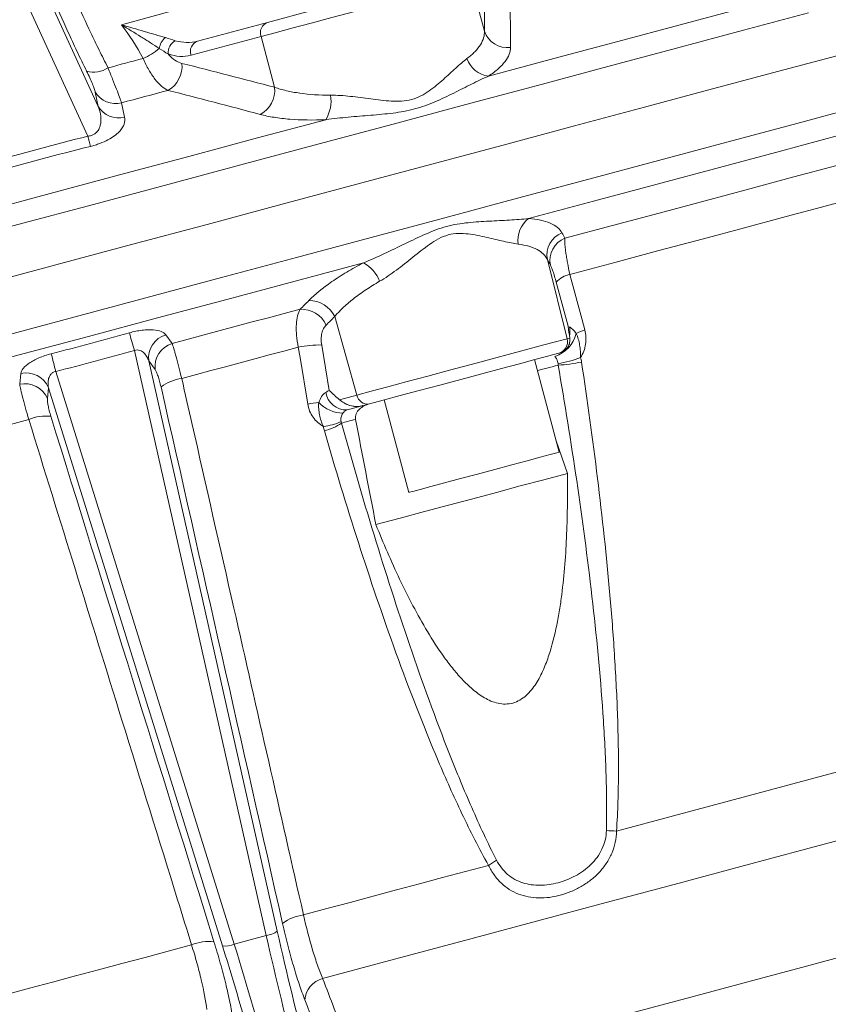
# Model space of a CAD drawing. Header units: millimetres. Extents: x -45 to 292, y -167 to 549.
# Tile 7 of 16: x 166 to 234, y 16 to 98. Entities that reach past the tile are written whole.
import ezdxf

# ---------------------------------------------------------------- set-up
doc = ezdxf.new("R2010")
doc.units = ezdxf.units.MM

msp = doc.modelspace()

# ---------------------------------------------------------------- linework, layer by layer
at = {"color": 7, "linetype": 'Continuous', "lineweight": 15}
for p, q in [((171.803, 88.41), (164.81, 103.68)), ((166.828, 103.644), (172.665, 90.898)), ((203.79, 101.438), (204.93, 97.191)), ((180.947, 96.352), (186.796, 97.919)), ((186.263, 96.741), (180.414, 95.174)), ((186.263, 96.741), (187.4, 92.494)), ((172.665, 90.898), (172.41, 92.096)), ((174.607, 91.197), (174.864, 89.999)), ((210.189, 78.1), (211.839, 71.483)), ((211.913, 72.52), (210.926, 76.207)), ((192.415, 73.337), (194.274, 66.776)), ((178.296, 71.821), (178.826, 71.084)), ((191.331, 70.957), (191.953, 67.171)), ((211.839, 71.483), (212.059, 71.541)), ((186.694, 21.61), (175.681, 70.504)), ((211.218, 70.299), (211.131, 70.276)), ((176.881, 69.636), (187.618, 21.967)), ((177.413, 68.9), (176.881, 69.636)), ((211.178, 62.006), (209.108, 69.734)), ((166.101, 67.675), (166.191, 68.577)), ((169.114, 68.744), (184.023, 20.895)), ((168.509, 67.393), (168.416, 66.49)), ((183.045, 20.742), (168.509, 67.393)), ((192.828, 66.388), (194.274, 66.776)), ((194.731, 65.881), (194.768, 65.891)), ((195.319, 66.039), (194.751, 65.887)), ((196.551, 66.369), (198.621, 58.641)), ((194.223, 65.745), (193.446, 65.537)), ((194.223, 65.745), (194.398, 65.792)), ((211.855, 60.231), (210.928, 62.942)), ((186.694, 21.61), (184.023, 20.895))]:
    msp.add_line(p, q, dxfattribs=at)
at = {"color": 7, "linetype": 'Continuous', "lineweight": 15, "flags": 128}
for points in [[(205.272, 93.428), (210.722, 94.888), (216.067, 96.32), (221.292, 97.72), (226.384, 99.084), (231.33, 100.41), (236.119, 101.693), (240.737, 102.93), (245.174, 104.119)], [(186.796, 97.919), (187.95, 98.229), (189.352, 98.604), (190.941, 99.03), (192.654, 99.489), (194.418, 99.962), (196.162, 100.429), (197.813, 100.871), (199.303, 101.27), (200.569, 101.61), (201.561, 101.876), (202.237, 102.057), (202.569, 102.146)], [(203.79, 101.438), (203.464, 101.35), (202.81, 101.175), (201.852, 100.918), (200.623, 100.589), (199.167, 100.199), (197.535, 99.762), (195.785, 99.293), (193.978, 98.809), (192.177, 98.326), (190.447, 97.863), (188.848, 97.434), (187.437, 97.056), (186.263, 96.741)], [(200.421, 86.041), (206.488, 87.667), (212.449, 89.264), (218.286, 90.828), (223.982, 92.354), (229.52, 93.838), (234.884, 95.275), (240.059, 96.662), (245.028, 97.993), (249.778, 99.266)], [(173.481, 94.12), (173.849, 94.218), (174.215, 94.317), (174.582, 94.415), (174.949, 94.513), (175.316, 94.611), (175.682, 94.71), (176.048, 94.808), (176.414, 94.906)], [(174.607, 91.197), (175.093, 91.327), (175.578, 91.457), (176.063, 91.587), (176.548, 91.717), (177.033, 91.847), (177.517, 91.977), (178.001, 92.106), (178.485, 92.236)], [(208.602, 81.526), (214.036, 82.981), (219.364, 84.409), (224.573, 85.805), (229.65, 87.165), (234.583, 88.487), (239.359, 89.767), (243.966, 91.001), (248.393, 92.187)], [(145.611, 77.442), (151.32, 78.971), (157.072, 80.512), (162.853, 82.061), (168.649, 83.614), (174.445, 85.167), (180.226, 86.716), (185.978, 88.258), (191.686, 89.787)], [(211.65, 79.879), (215.62, 80.943), (219.524, 81.989), (223.356, 83.016), (227.11, 84.022), (230.779, 85.005), (234.359, 85.964), (237.843, 86.898), (241.227, 87.805)], [(120.14, 64.53), (125.932, 66.081), (131.853, 67.668), (137.887, 69.285), (144.016, 70.927), (150.222, 72.59), (156.486, 74.268), (162.79, 75.958), (169.115, 77.653), (175.444, 79.348), (181.758, 81.04), (188.037, 82.723), (194.264, 84.391), (200.421, 86.041)], [(212.074, 76.856), (215.816, 77.859), (219.497, 78.845), (223.112, 79.814), (226.655, 80.763), (230.121, 81.692), (233.506, 82.599), (236.804, 83.483), (240.011, 84.342)], [(148.874, 65.521), (154.567, 67.047), (160.303, 68.584), (166.068, 70.129), (171.847, 71.677), (177.627, 73.226), (183.392, 74.77), (189.128, 76.307), (194.821, 77.833)], [(212.074, 76.856), (213.085, 73.065), (213.31, 72.218)], [(178.826, 71.084), (180.17, 71.445), (181.514, 71.805), (182.856, 72.164), (184.197, 72.523), (185.536, 72.882), (186.873, 73.24), (188.207, 73.598), (189.54, 73.955)], [(179.636, 68.165), (180.858, 68.492), (182.08, 68.819), (183.3, 69.146), (184.518, 69.473), (185.736, 69.799), (186.951, 70.125), (188.165, 70.45), (189.377, 70.775)], [(190.164, 66.016), (189.521, 69.905), (189.377, 70.775)], [(194.274, 66.776), (195.451, 67.091), (196.865, 67.47), (198.467, 67.9), (200.201, 68.364), (202.005, 68.848), (203.816, 69.333), (205.57, 69.803), (207.206, 70.241), (208.665, 70.632), (209.896, 70.962), (210.856, 71.219), (211.512, 71.395), (211.839, 71.483)], [(211.131, 70.276), (210.798, 70.187), (210.121, 70.005), (209.127, 69.739), (207.857, 69.398), (206.363, 68.998), (204.709, 68.555), (202.961, 68.086), (201.192, 67.613), (199.475, 67.153), (197.882, 66.726), (196.477, 66.349), (195.319, 66.039)], [(157.118, 62.131), (158.33, 62.456), (159.543, 62.781), (160.759, 63.107), (161.976, 63.433), (163.195, 63.759), (164.415, 64.086), (165.636, 64.413), (166.858, 64.741)], [(194.159, 64.747), (193.986, 64.701), (193.821, 64.656), (193.663, 64.614), (193.513, 64.574), (193.37, 64.536), (193.235, 64.499), (193.108, 64.465), (192.989, 64.433)], [(211.178, 62.006), (211.176, 62.005), (210.966, 61.949), (210.429, 61.805), (209.593, 61.581), (208.503, 61.289), (207.219, 60.945), (205.809, 60.567), (204.35, 60.177), (202.921, 59.794), (201.599, 59.439), (200.455, 59.133), (199.552, 58.891), (198.937, 58.726), (198.644, 58.648), (198.621, 58.641)], [(195.861, 55.946), (197.895, 56.491), (199.921, 57.034), (201.938, 57.574), (203.945, 58.112), (205.94, 58.646), (207.925, 59.178), (209.897, 59.706), (211.855, 60.231)], [(215.963, 30.343), (220.734, 31.622), (225.41, 32.875), (229.98, 34.099), (234.432, 35.292), (238.754, 36.45), (242.934, 37.57), (246.961, 38.649), (250.825, 39.684)], [(191.411, 18.018), (197.42, 19.628), (203.386, 21.227), (209.284, 22.808), (215.093, 24.364), (220.788, 25.89), (226.347, 27.379), (231.748, 28.827), (236.97, 30.226), (241.991, 31.571), (246.791, 32.857), (251.353, 34.08), (255.656, 35.233), (259.685, 36.312), (263.424, 37.314), (266.857, 38.234)], [(189.813, 23.336), (191.759, 23.858), (193.702, 24.378), (195.642, 24.898), (197.577, 25.417), (199.508, 25.934), (201.433, 26.45), (203.352, 26.964), (205.264, 27.476)], [(194.84, 9.139), (200.385, 10.625), (205.882, 12.098), (211.308, 13.552), (216.639, 14.981), (221.854, 16.378), (226.929, 17.738), (231.844, 19.055), (236.578, 20.323), (241.11, 21.537), (245.421, 22.693), (249.494, 23.784), (253.31, 24.807), (256.855, 25.756), (260.112, 26.629)], [(165.009, 16.69), (166.92, 17.202), (168.839, 17.716), (170.764, 18.232), (172.695, 18.75), (174.631, 19.268), (176.57, 19.788), (178.513, 20.309), (180.459, 20.83)]]:
    msp.add_lwpolyline(points, dxfattribs=at)
at = {"color": 8, "linetype": 'Continuous', "lineweight": 15, "flags": 128}
for points in [[(174.592, 97.726), (178.563, 98.79), (182.512, 99.848), (186.431, 100.898), (187.241, 101.115)], [(122.987, 69.506), (128.86, 71.08), (134.851, 72.685), (140.943, 74.317), (147.118, 75.972), (153.357, 77.644), (159.643, 79.328), (165.956, 81.019), (172.278, 82.713), (178.592, 84.405), (184.877, 86.089), (191.116, 87.761), (197.291, 89.416), (203.383, 91.048), (209.374, 92.653), (215.248, 94.227), (220.986, 95.765), (226.572, 97.261), (231.99, 98.713)], [(201.611, 81.598), (207.679, 83.224), (213.64, 84.821), (219.477, 86.385), (225.173, 87.911), (230.711, 89.395), (236.075, 90.833), (241.249, 92.219), (246.218, 93.55), (250.968, 94.823), (255.484, 96.033), (259.754, 97.177), (263.764, 98.252)], [(121.33, 60.087), (127.122, 61.639), (133.044, 63.225), (139.078, 64.842), (145.207, 66.484), (151.412, 68.147), (157.676, 69.826), (163.98, 71.515), (170.306, 73.21), (176.635, 74.906), (182.948, 76.597), (189.228, 78.28), (195.455, 79.948), (201.611, 81.598)], [(211.085, 69.282), (210.835, 69.215), (210.58, 69.147), (210.321, 69.077), (210.056, 69.007), (209.787, 68.934), (209.513, 68.861), (209.353, 68.818)]]:
    msp.add_lwpolyline(points, dxfattribs=at)
at = {"color": 7, "linetype": 'Continuous', "lineweight": 15}
for centre, radius, start, end in [((187.13, 97.059), 0.923, 111.24139, 200.09589), ((206.831, 97.811), 2, 198.0476, 277.93748), ((179.191, 95.535), 1.445, 129.57763, 171.9295), ((179.702, 95.341), 1.209, 119.81742, 182.84656), ((181.281, 95.491), 0.923, 111.24139, 200.09589), ((173.988, 100.339), 5.951, 294.06549, 309.34737), ((205.587, 95.673), 2.267, 200.27477, 262.00969), ((172.272, 95.98), 2.219, 254.83906, 303.02726), ((177.348, 94.259), 2.321, 299.35273, 5.84114), ((185.088, 92.268), 2.322, 298.48031, 5.59014), ((174.114, 93.126), 1.991, 211.14046, 284.34261), ((188.978, 91.362), 3.132, 329.82316, 8.71422), ((174.369, 91.928), 1.991, 211.14235, 284.39918), ((124.687, 76.823), 48.519, 12.77724, 13.81616), ((209.988, 79.74), 2.261, 127.80914, 188.9243), ((212.151, 78.481), 1.999, 111.99087, 191.00351), ((212.401, 78.028), 1.999, 112.09737, 191.01766), ((193.307, 75.146), 3.084, 21.67681, 60.59309), ((212.481, 74.796), 2.1, 101.16302, 137.77313), ((190.319, 72.351), 2.316, 25.19709, 91.75312), ((189.607, 71.64), 2.316, 25.1706, 91.65233), ((-212.977, -38.183), 403.569, 15.62352, 15.84106), ((178.923, 69.864), 2.055, 107.75568, 186.36394), ((210.009, 72.541), 2.658, 287.51806, 346.44773), ((215.161, 66.783), 5.742, 108.80291, 116.56717), ((179.455, 69.128), 2.054, 107.8294, 186.36999), ((191.141, 62.442), 8.518, 88.71779, 101.95072), ((210.871, 71.239), 0.998, 285.10775, 14.11143), ((561.401, 169.291), 404.967, 194.15922, 194.376), ((209.813, 78.059), 8.741, 278.32813, 291.07099), ((210.552, 80.999), 11.729, 272.60322, 282.23519), ((166.627, 66.569), 2.055, 23.63634, 102.24397), ((166.534, 65.666), 2.054, 23.62916, 102.17133), ((180.177, 64.343), 3.859, 98.0519, 126.03205), ((193.375, 67.261), 1.726, 188.56912, 272.3641), ((195.178, 66.948), 0.92, 190.74811, 278.87951), ((192.353, 54.682), 11.543, 96.29131, 100.92985), ((193.185, 68.154), 2.897, 223.61919, 268.16412), ((194.251, 67.823), 2, 241.64843, 284.98795), ((168.301, 61.161), 3.86, 83.96886, 111.94741), ((190.857, 69.288), 5.178, 276.88846, 293.87335), ((190.318, 68.395), 4.777, 285.0052, 303.98319), ((216.736, 54.2), 23.87, 266.11138, 268.14346), ((201.627, 33.601), 7.123, 300.69871, 307.14666), ((190.353, 19.469), 3.905, 97.94444, 125.95899), ((186.412, 23.714), 2.123, 277.64113, 304.62367), ((181.925, 17.211), 3.905, 84.04185, 112.05557), ((183.216, 22.858), 2.123, 265.37862, 292.35763), ((191.918, 16.081), 2.002, 104.65922, 175.64694)]:
    msp.add_arc(centre, radius, start, end, dxfattribs=at)
at = {"color": 8, "linetype": 'Continuous', "lineweight": 15}
msp.add_arc((209.991, 72.037), 2.077, 350.70925, 11.71773, dxfattribs=at)
at = {"color": 7, "linetype": 'Continuous', "lineweight": 15}
for centre, major_axis, ratio, start_param, end_param in [((192.578, 32.176), (-9.595, 49.19), 0.158323, 1.756295, 1.983188), ((193.547, 32.365), (-9.333, 48.224), 0.161522, 1.756757, 1.983649), ((172.711, 26.782), (-16.03, 46.43), 0.161522, 4.299536, 4.526429), ((173.645, 27.102), (-16.285, 47.397), 0.158323, 4.299998, 4.526891)]:
    msp.add_ellipse(centre, major_axis=major_axis, ratio=ratio, start_param=start_param, end_param=end_param, dxfattribs=at)
for points, knots in [([(171.692, 93.839), (171.414, 94.408), (171.145, 94.967), (170.624, 96.064), (170.373, 96.604), (169.653, 98.173), (169.224, 99.148), (168.654, 100.505), (168.476, 100.941), (168.149, 101.769), (168.001, 102.157), (167.605, 103.245), (167.402, 103.87), (167.263, 104.391)], [0, 0, 0, 0, 0.125, 0.125, 0.25, 0.25, 0.5, 0.5, 0.625, 0.625, 0.75, 0.75, 1, 1, 1, 1]), ([(169.445, 103.542), (169.562, 103.073), (169.74, 102.513), (170.095, 101.539), (170.228, 101.192), (170.525, 100.451), (170.687, 100.061), (171.207, 98.849), (171.601, 97.979), (172.263, 96.58), (172.495, 96.099), (172.975, 95.123), (173.224, 94.626), (173.481, 94.12)], [0, 0, 0, 0, 0.25, 0.25, 0.375, 0.375, 0.5, 0.5, 0.75, 0.75, 0.875, 0.875, 1, 1, 1, 1]), ([(178.271, 96.648), (177.998, 96.73), (177.711, 96.814), (177.118, 96.986), (176.811, 97.074), (175.878, 97.344), (175.237, 97.529), (174.592, 97.726)], [0, 0, 0, 0, 0.25, 0.25, 0.5, 0.5, 1, 1, 1, 1]), ([(177.761, 95.738), (177.522, 95.896), (177.272, 96.058), (176.76, 96.387), (176.496, 96.553), (175.696, 97.053), (175.147, 97.389), (174.592, 97.726)], [0, 0, 0, 0, 0.25, 0.25, 0.5, 0.5, 1, 1, 1, 1]), ([(203.46, 94.887), (203.714, 95.078), (203.934, 95.271), (204.311, 95.659), (204.468, 95.855), (204.834, 96.437), (204.946, 96.817), (204.93, 97.191)], [0, 0, 0, 0, 0.25, 0.25, 0.5, 0.5, 1, 1, 1, 1]), ([(179.101, 96.39), (179.42, 96.298), (179.733, 96.25), (180.35, 96.237), (180.654, 96.274), (180.947, 96.352)], [0, 0, 0, 0, 0.5, 0.5, 1, 1, 1, 1]), ([(207.108, 95.83), (207.111, 95.451), (206.961, 95.06), (206.502, 94.453), (206.308, 94.247), (205.847, 93.837), (205.579, 93.632), (205.272, 93.428)], [0, 0, 0, 0, 0.5, 0.5, 0.75, 0.75, 1, 1, 1, 1]), ([(178.485, 92.236), (178.306, 92.319), (178.126, 92.44), (177.763, 92.755), (177.578, 92.953), (177.223, 93.409), (177.051, 93.667), (176.802, 94.101), (176.72, 94.254), (176.563, 94.571), (176.487, 94.736), (176.414, 94.906)], [0, 0, 0, 0, 0.25, 0.25, 0.5, 0.5, 0.75, 0.75, 0.875, 0.875, 1, 1, 1, 1]), ([(178.495, 95.281), (178.584, 95.176), (178.676, 95.081), (178.866, 94.909), (178.964, 94.832), (179.26, 94.635), (179.457, 94.545), (179.656, 94.495)], [0, 0, 0, 0, 0.25, 0.25, 0.5, 0.5, 1, 1, 1, 1]), ([(180.414, 95.174), (180.11, 95.093), (179.797, 95.062), (179.158, 95.097), (178.83, 95.163), (178.495, 95.281)], [0, 0, 0, 0, 0.5, 0.5, 1, 1, 1, 1]), ([(192.075, 91.836), (192.614, 91.838), (193.165, 91.797), (194.008, 91.707), (194.293, 91.672), (194.861, 91.598), (195.144, 91.559), (195.998, 91.444), (196.568, 91.368), (197.434, 91.322), (197.724, 91.32), (198.29, 91.36), (198.569, 91.403), (199.113, 91.551), (199.376, 91.655), (199.861, 91.9), (200.087, 92.04), (200.733, 92.489), (201.124, 92.824), (201.863, 93.482), (202.208, 93.806), (202.858, 94.396), (203.165, 94.665), (203.46, 94.887)], [0, 0, 0, 0, 0.125, 0.125, 0.1875, 0.1875, 0.25, 0.25, 0.375, 0.375, 0.4375, 0.4375, 0.5, 0.5, 0.5625, 0.5625, 0.625, 0.625, 0.75, 0.75, 0.875, 0.875, 1, 1, 1, 1]), ([(172.41, 92.096), (172.394, 92.172), (172.365, 92.269), (172.285, 92.502), (172.233, 92.637), (172.109, 92.937), (172.036, 93.105), (171.875, 93.458), (171.787, 93.644), (171.692, 93.839)], [0, 0, 0, 0, 0.25, 0.25, 0.5, 0.5, 0.75, 0.75, 1, 1, 1, 1]), ([(173.481, 94.12), (173.617, 93.787), (173.744, 93.471), (173.981, 92.874), (174.092, 92.592), (174.286, 92.09), (174.37, 91.865), (174.512, 91.478), (174.567, 91.32), (174.607, 91.197)], [0, 0, 0, 0, 0.25, 0.25, 0.5, 0.5, 0.75, 0.75, 1, 1, 1, 1]), ([(205.272, 93.428), (204.811, 93.228), (204.339, 93.001), (203.371, 92.522), (202.873, 92.269), (201.853, 91.764), (201.331, 91.513), (200.519, 91.167), (200.243, 91.057), (199.678, 90.856), (199.389, 90.765), (198.51, 90.529), (197.905, 90.422), (196.675, 90.263), (196.055, 90.21), (194.808, 90.107), (194.181, 90.059), (192.928, 89.943), (192.305, 89.877), (191.686, 89.787)], [0, 0, 0, 0, 0.125, 0.125, 0.25, 0.25, 0.375, 0.375, 0.4375, 0.4375, 0.5, 0.5, 0.625, 0.625, 0.75, 0.75, 0.875, 0.875, 1, 1, 1, 1]), ([(187.4, 92.494), (187.705, 92.387), (188.032, 92.292), (188.735, 92.127), (189.113, 92.057), (190.294, 91.89), (191.147, 91.834), (192.075, 91.836)], [0, 0, 0, 0, 0.25, 0.25, 0.5, 0.5, 1, 1, 1, 1]), ([(171.803, 88.41), (171.898, 88.42), (171.99, 88.439), (172.169, 88.498), (172.251, 88.537), (172.395, 88.625), (172.458, 88.676), (172.565, 88.782), (172.61, 88.837), (172.723, 89.003), (172.774, 89.119), (172.846, 89.348), (172.867, 89.463), (172.9, 89.805), (172.883, 90.03), (172.805, 90.469), (172.744, 90.685), (172.665, 90.898)], [0, 0, 0, 0, 0.0625, 0.0625, 0.125, 0.125, 0.1875, 0.1875, 0.25, 0.25, 0.375, 0.375, 0.5, 0.5, 0.75, 0.75, 1, 1, 1, 1]), ([(174.864, 89.999), (174.904, 89.815), (174.895, 89.621), (174.791, 89.314), (174.741, 89.209), (174.603, 88.993), (174.516, 88.882), (174.3, 88.658), (174.169, 88.544), (173.859, 88.319), (173.682, 88.208), (173.27, 87.991), (173.041, 87.889), (172.667, 87.75), (172.537, 87.705), (172.274, 87.624), (172.141, 87.587), (172.005, 87.554)], [0, 0, 0, 0, 0.25, 0.25, 0.375, 0.375, 0.5, 0.5, 0.625, 0.625, 0.75, 0.75, 0.875, 0.875, 0.9375, 0.9375, 1, 1, 1, 1]), ([(191.686, 89.787), (190.597, 89.74), (189.593, 89.755), (188.205, 89.866), (187.761, 89.919), (186.937, 90.052), (186.552, 90.132), (186.196, 90.227)], [0, 0, 0, 0, 0.5, 0.5, 0.75, 0.75, 1, 1, 1, 1]), ([(194.821, 77.833), (195.41, 78.068), (195.989, 78.327), (197.143, 78.865), (197.717, 79.145), (198.861, 79.7), (199.429, 79.975), (200.291, 80.351), (200.58, 80.47), (201.166, 80.686), (201.463, 80.781), (202.356, 81.022), (202.962, 81.117), (204.155, 81.243), (204.744, 81.278), (205.901, 81.339), (206.466, 81.365), (207.563, 81.429), (208.095, 81.467), (208.602, 81.526)], [0, 0, 0, 0, 0.125, 0.125, 0.25, 0.25, 0.375, 0.375, 0.4375, 0.4375, 0.5, 0.5, 0.625, 0.625, 0.75, 0.75, 0.875, 0.875, 1, 1, 1, 1]), ([(208.602, 81.526), (209.345, 81.475), (209.946, 81.348), (210.652, 81.046), (210.854, 80.927), (211.183, 80.655), (211.311, 80.503), (211.402, 80.335)], [0, 0, 0, 0, 0.5, 0.5, 0.75, 0.75, 1, 1, 1, 1]), ([(207.755, 79.389), (207.38, 79.436), (206.964, 79.522), (206.082, 79.723), (205.614, 79.841), (204.622, 80.068), (204.106, 80.18), (203.298, 80.273), (203.022, 80.291), (202.458, 80.272), (202.178, 80.234), (201.626, 80.084), (201.35, 79.968), (200.833, 79.694), (200.588, 79.536), (199.869, 79.034), (199.411, 78.663), (198.489, 77.924), (198.032, 77.558), (197.112, 76.878), (196.65, 76.56), (196.172, 76.285)], [0, 0, 0, 0, 0.125, 0.125, 0.25, 0.25, 0.375, 0.375, 0.4375, 0.4375, 0.5, 0.5, 0.5625, 0.5625, 0.625, 0.625, 0.75, 0.75, 0.875, 0.875, 1, 1, 1, 1]), ([(211.65, 79.879), (211.638, 79.754), (211.638, 79.591), (211.657, 79.293), (211.666, 79.183), (211.691, 78.949), (211.721, 78.702), (211.763, 78.427), (211.811, 78.138), (211.839, 77.985), (211.927, 77.52), (211.996, 77.195), (212.074, 76.856)], [0, 0, 0, 0, 0.25, 0.25, 0.375, 0.375, 0.5, 0.625, 0.625, 0.75, 0.75, 1, 1, 1, 1]), ([(210.189, 78.1), (210.104, 78.27), (209.989, 78.425), (209.7, 78.705), (209.523, 78.832), (208.91, 79.159), (208.392, 79.309), (207.755, 79.389)], [0, 0, 0, 0, 0.25, 0.25, 0.5, 0.5, 1, 1, 1, 1]), ([(190.248, 74.666), (190.772, 75.193), (191.418, 75.722), (192.571, 76.523), (192.989, 76.791), (193.868, 77.318), (194.332, 77.577), (194.821, 77.833)], [0, 0, 0, 0, 0.5, 0.5, 0.75, 0.75, 1, 1, 1, 1]), ([(210.926, 76.207), (210.879, 76.381), (210.833, 76.544), (210.741, 76.851), (210.696, 76.992), (210.612, 77.239), (210.572, 77.347), (210.5, 77.525), (210.468, 77.594), (210.44, 77.646)], [0, 0, 0, 0, 0.25, 0.25, 0.5, 0.5, 0.75, 0.75, 1, 1, 1, 1]), ([(196.172, 76.285), (195.765, 76.051), (195.38, 75.812), (194.652, 75.326), (194.308, 75.076), (193.361, 74.331), (192.836, 73.835), (192.415, 73.337)], [0, 0, 0, 0, 0.25, 0.25, 0.5, 0.5, 1, 1, 1, 1]), ([(189.377, 70.775), (189.308, 71.115), (189.26, 71.445), (189.219, 71.922), (189.21, 72.079), (189.204, 72.379), (189.206, 72.523), (189.228, 72.937), (189.264, 73.19), (189.373, 73.623), (189.448, 73.808), (189.54, 73.955)], [0, 0, 0, 0, 0.25, 0.25, 0.375, 0.375, 0.5, 0.5, 0.75, 0.75, 1, 1, 1, 1]), ([(191.703, 72.625), (191.622, 72.545), (191.551, 72.446), (191.432, 72.218), (191.384, 72.086), (191.317, 71.798), (191.297, 71.64), (191.29, 71.307), (191.302, 71.135), (191.331, 70.957)], [0, 0, 0, 0, 0.25, 0.25, 0.5, 0.5, 0.75, 0.75, 1, 1, 1, 1]), ([(212.026, 72.459), (212.058, 72.45), (212.098, 72.429), (212.188, 72.366), (212.238, 72.324), (212.389, 72.177), (212.492, 72.056), (212.593, 71.918)], [0, 0, 0, 0, 0.25, 0.25, 0.5, 0.5, 1, 1, 1, 1]), ([(175.266, 71.979), (175.445, 72.029), (175.624, 72.072), (175.977, 72.144), (176.154, 72.172), (176.493, 72.214), (176.654, 72.227), (176.963, 72.237), (177.109, 72.235), (177.512, 72.207), (177.738, 72.16), (178.09, 72.021), (178.218, 71.93), (178.296, 71.821)], [0, 0, 0, 0, 0.125, 0.125, 0.25, 0.25, 0.375, 0.375, 0.5, 0.5, 0.75, 0.75, 1, 1, 1, 1]), ([(212.593, 71.918), (212.667, 71.767), (212.724, 71.61), (212.816, 71.287), (212.852, 71.122), (212.909, 70.783), (212.93, 70.61), (212.957, 70.26), (212.962, 70.083), (212.956, 69.902)], [0, 0, 0, 0, 0.25, 0.25, 0.5, 0.5, 0.75, 0.75, 1, 1, 1, 1]), ([(213.31, 72.218), (213.362, 72.025), (213.393, 71.828), (213.416, 71.429), (213.406, 71.224), (213.345, 70.826), (213.295, 70.631), (213.152, 70.25), (213.062, 70.071), (212.956, 69.902)], [0, 0, 0, 0, 0.25, 0.25, 0.5, 0.5, 0.75, 0.75, 1, 1, 1, 1]), ([(178.826, 71.084), (178.869, 70.972), (178.92, 70.822), (179.008, 70.538), (179.04, 70.433), (179.105, 70.209), (179.139, 70.09), (179.244, 69.709), (179.321, 69.422), (179.476, 68.818), (179.555, 68.499), (179.636, 68.165)], [0, 0, 0, 0, 0.25, 0.25, 0.375, 0.375, 0.5, 0.5, 0.75, 0.75, 1, 1, 1, 1]), ([(212.059, 71.541), (212.074, 71.426), (212.073, 71.296), (212.019, 71.032), (211.965, 70.901), (211.813, 70.667), (211.713, 70.562), (211.542, 70.439), (211.481, 70.403), (211.354, 70.342), (211.285, 70.317), (211.218, 70.299)], [0, 0, 0, 0, 0.25, 0.25, 0.5, 0.5, 0.75, 0.75, 0.875, 0.875, 1, 1, 1, 1]), ([(166.191, 68.577), (166.204, 68.711), (166.268, 68.852), (166.445, 69.075), (166.518, 69.151), (166.688, 69.302), (166.786, 69.377), (167.009, 69.528), (167.135, 69.603), (167.406, 69.748), (167.552, 69.818), (167.866, 69.951), (168.035, 70.015), (168.378, 70.13), (168.555, 70.183), (168.736, 70.229)], [0, 0, 0, 0, 0.25, 0.25, 0.375, 0.375, 0.5, 0.5, 0.625, 0.625, 0.75, 0.75, 0.875, 0.875, 1, 1, 1, 1]), ([(176.881, 69.636), (176.84, 69.756), (176.788, 69.872), (176.66, 70.092), (176.584, 70.196), (176.443, 70.334), (176.392, 70.377), (176.279, 70.452), (176.216, 70.485), (176.078, 70.534), (176.001, 70.549), (175.842, 70.549), (175.759, 70.534), (175.681, 70.504)], [0, 0, 0, 0, 0.25, 0.25, 0.5, 0.5, 0.625, 0.625, 0.75, 0.75, 0.875, 0.875, 1, 1, 1, 1]), ([(211.079, 69.41), (211.059, 69.539), (211.023, 69.657), (210.956, 69.81), (210.931, 69.856), (210.876, 69.939), (210.846, 69.976), (210.809, 70.006)], [0, 0, 0, 0, 0.5, 0.5, 0.75, 0.75, 1, 1, 1, 1]), ([(215.117, 30.386), (215.155, 32.026), (215.134, 33.663), (215.026, 36.931), (214.938, 38.563), (214.601, 43.453), (214.284, 46.706), (213.538, 53.186), (213.107, 56.416), (212.158, 62.86), (211.64, 66.074), (211.085, 69.282)], [0, 0, 0, 0, 0.125, 0.125, 0.25, 0.25, 0.5, 0.5, 0.75, 0.75, 1, 1, 1, 1]), ([(213.038, 69.536), (213.527, 66.303), (213.975, 63.064), (214.774, 56.568), (215.125, 53.312), (215.554, 48.413), (215.68, 46.777), (215.893, 43.499), (215.979, 41.857), (216.097, 38.572), (216.129, 36.929), (216.116, 33.639), (216.073, 31.992), (215.963, 30.343)], [0, 0, 0, 0, 0.25, 0.25, 0.5, 0.5, 0.625, 0.625, 0.75, 0.75, 0.875, 0.875, 1, 1, 1, 1]), ([(169.114, 68.744), (169.031, 68.731), (168.951, 68.703), (168.813, 68.622), (168.755, 68.571), (168.66, 68.46), (168.622, 68.4), (168.561, 68.277), (168.538, 68.214), (168.486, 68.026), (168.472, 67.897), (168.471, 67.643), (168.485, 67.518), (168.509, 67.393)], [0, 0, 0, 0, 0.125, 0.125, 0.25, 0.25, 0.375, 0.375, 0.5, 0.5, 0.75, 0.75, 1, 1, 1, 1]), ([(177.907, 67.464), (177.868, 67.633), (177.828, 67.793), (177.745, 68.094), (177.701, 68.237), (177.615, 68.486), (177.572, 68.597), (177.489, 68.778), (177.45, 68.849), (177.413, 68.9)], [0, 0, 0, 0, 0.25, 0.25, 0.5, 0.5, 0.75, 0.75, 1, 1, 1, 1]), ([(166.858, 64.741), (166.761, 65.071), (166.671, 65.386), (166.544, 65.838), (166.504, 65.987), (166.428, 66.268), (166.392, 66.402), (166.294, 66.784), (166.237, 67.014), (166.15, 67.398), (166.119, 67.556), (166.101, 67.675)], [0, 0, 0, 0, 0.25, 0.25, 0.375, 0.375, 0.5, 0.5, 0.75, 0.75, 1, 1, 1, 1]), ([(179.636, 68.165), (179.926, 66.886), (180.217, 65.607), (180.507, 64.328), (181.668, 59.212), (182.829, 54.096), (183.991, 48.98), (185.931, 40.432), (187.872, 31.884), (189.813, 23.336)], [0, 0, 0, 0, 0.004, 0.004, 0.004, 0.02, 0.02, 0.02, 0.04673558, 0.04673558, 0.04673558, 0.04673558]), ([(191.088, 66.156), (191.148, 66.336), (191.223, 66.506), (191.417, 66.807), (191.537, 66.933), (191.668, 67.004)], [0, 0, 0, 0, 0.5, 0.5, 1, 1, 1, 1]), ([(168.416, 66.49), (168.41, 66.427), (168.411, 66.345), (168.43, 66.147), (168.448, 66.03), (168.498, 65.771), (168.531, 65.627), (168.61, 65.323), (168.655, 65.164), (168.707, 64.999)], [0, 0, 0, 0, 0.25, 0.25, 0.5, 0.5, 0.75, 0.75, 1, 1, 1, 1]), ([(191.478, 64.147), (191.306, 64.242), (191.146, 64.354), (190.854, 64.613), (190.72, 64.762), (190.494, 65.083), (190.4, 65.256), (190.251, 65.625), (190.197, 65.818), (190.164, 66.016)], [0, 0, 0, 0, 0.25, 0.25, 0.5, 0.5, 0.75, 0.75, 1, 1, 1, 1]), ([(191.478, 64.147), (191.314, 64.461), (191.213, 64.79), (191.116, 65.296), (191.093, 65.466), (191.07, 65.808), (191.07, 65.981), (191.088, 66.156)], [0, 0, 0, 0, 0.5, 0.5, 0.75, 0.75, 1, 1, 1, 1]), ([(192.828, 66.388), (192.94, 66.299), (193.065, 66.203), (193.351, 66.03), (193.511, 65.956), (193.849, 65.853), (194.03, 65.824), (194.301, 65.819), (194.391, 65.823), (194.572, 65.845), (194.664, 65.863), (194.751, 65.887)], [0, 0, 0, 0, 0.25, 0.25, 0.5, 0.5, 0.75, 0.75, 0.875, 0.875, 1, 1, 1, 1]), ([(194.159, 64.747), (194.128, 64.904), (194.154, 65.072), (194.28, 65.365), (194.379, 65.494), (194.608, 65.71), (194.741, 65.799), (195.019, 65.943), (195.166, 65.998), (195.318, 66.039)], [0, 0, 0, 0, 0.25, 0.25, 0.5, 0.5, 0.75, 0.75, 1, 1, 1, 1]), ([(193.092, 65.259), (193.055, 65.209), (193.026, 65.156), (192.979, 65.046), (192.962, 64.989), (192.927, 64.808), (192.927, 64.68), (192.953, 64.553)], [0, 0, 0, 0, 0.25, 0.25, 0.5, 0.5, 1, 1, 1, 1]), ([(193.446, 65.537), (193.408, 65.527), (193.358, 65.506), (193.233, 65.416), (193.159, 65.348), (193.092, 65.259)], [0, 0, 0, 0, 0.5, 0.5, 1, 1, 1, 1]), ([(180.459, 20.83), (180.071, 22.083), (179.683, 23.335), (179.295, 24.588), (177.744, 29.599), (176.192, 34.61), (174.64, 39.621), (172.046, 47.994), (169.453, 56.368), (166.858, 64.741)], [0, 0, 0, 0, 0.004, 0.004, 0.004, 0.02, 0.02, 0.02, 0.04673558, 0.04673558, 0.04673558, 0.04673558]), ([(192.989, 64.433), (193.856, 61.308), (194.759, 58.193), (196.653, 51.996), (197.641, 48.915), (199.729, 42.8), (200.827, 39.765), (202.605, 35.267), (203.22, 33.778), (204.515, 30.825), (205.194, 29.363), (205.928, 27.923)], [0, 0, 0, 0, 0.25, 0.25, 0.5, 0.5, 0.75, 0.75, 0.875, 0.875, 1, 1, 1, 1]), ([(205.264, 27.476), (204.472, 28.891), (203.744, 30.333), (202.356, 33.25), (201.699, 34.725), (199.803, 39.184), (198.638, 42.201), (196.429, 48.288), (195.388, 51.36), (193.401, 57.545), (192.457, 60.656), (191.555, 63.78)], [0, 0, 0, 0, 0.125, 0.125, 0.25, 0.25, 0.5, 0.5, 0.75, 0.75, 1, 1, 1, 1]), ([(195.861, 55.946), (196.479, 54.408), (197.134, 52.888), (198.554, 49.901), (199.318, 48.428), (200.587, 46.312), (201.031, 45.621), (201.746, 44.621), (201.992, 44.293), (202.507, 43.653), (202.775, 43.34), (203.335, 42.745), (203.626, 42.461), (204.243, 41.935), (204.568, 41.693), (205.101, 41.382), (205.285, 41.288), (205.664, 41.13), (205.859, 41.065), (206.263, 40.976), (206.471, 40.952), (206.887, 40.956), (207.1, 40.986), (207.506, 41.1), (207.702, 41.185), (208.078, 41.403), (208.25, 41.532), (208.573, 41.822), (208.723, 41.983), (208.999, 42.322), (209.125, 42.499), (209.477, 43.048), (209.678, 43.44), (210.03, 44.236), (210.181, 44.641), (210.587, 45.867), (210.794, 46.702), (211.052, 47.969), (211.129, 48.394), (211.267, 49.243), (211.328, 49.667), (211.603, 51.786), (211.727, 53.478), (211.866, 56.858), (211.88, 58.545), (211.855, 60.231)], [0, 0, 0, 0, 0.125, 0.125, 0.25, 0.25, 0.3125, 0.3125, 0.34375, 0.34375, 0.375, 0.375, 0.40625, 0.40625, 0.4375, 0.4375, 0.453125, 0.453125, 0.46875, 0.46875, 0.484375, 0.484375, 0.5, 0.5, 0.515625, 0.515625, 0.53125, 0.53125, 0.546875, 0.546875, 0.5625, 0.5625, 0.59375, 0.59375, 0.625, 0.625, 0.6875, 0.6875, 0.71875, 0.71875, 0.75, 0.75, 0.875, 0.875, 1, 1, 1, 1]), ([(215.963, 30.343), (215.958, 30.021), (215.922, 29.704), (215.788, 29.081), (215.689, 28.772), (215.437, 28.185), (215.285, 27.904), (214.928, 27.367), (214.727, 27.117), (214.29, 26.653), (214.054, 26.438), (213.546, 26.042), (213.278, 25.862), (212.727, 25.544), (212.444, 25.405), (211.86, 25.164), (211.559, 25.061), (210.958, 24.901), (210.658, 24.842), (210.06, 24.766), (209.761, 24.749), (209.167, 24.762), (208.874, 24.793), (208.31, 24.901), (208.037, 24.978), (207.507, 25.185), (207.249, 25.315), (206.765, 25.624), (206.538, 25.802), (206.112, 26.208), (205.914, 26.437), (205.56, 26.928), (205.402, 27.192), (205.264, 27.476)], [0, 0, 0, 0, 0.0625, 0.0625, 0.125, 0.125, 0.1875, 0.1875, 0.25, 0.25, 0.3125, 0.3125, 0.375, 0.375, 0.4375, 0.4375, 0.5, 0.5, 0.5625, 0.5625, 0.625, 0.625, 0.6875, 0.6875, 0.75, 0.75, 0.8125, 0.8125, 0.875, 0.875, 0.9375, 0.9375, 1, 1, 1, 1]), ([(205.928, 27.923), (206.049, 27.688), (206.187, 27.47), (206.499, 27.07), (206.676, 26.885), (207.053, 26.564), (207.253, 26.425), (207.68, 26.19), (207.906, 26.094), (208.365, 25.946), (208.601, 25.893), (209.085, 25.824), (209.334, 25.809), (210.079, 25.816), (210.577, 25.888), (211.327, 26.089), (211.576, 26.171), (212.06, 26.364), (212.297, 26.474), (212.759, 26.726), (212.985, 26.867), (213.419, 27.183), (213.623, 27.354), (214.003, 27.726), (214.179, 27.927), (214.496, 28.364), (214.633, 28.594), (214.861, 29.077), (214.952, 29.333), (215.076, 29.852), (215.111, 30.116), (215.117, 30.386)], [0, 0, 0, 0, 0.0625, 0.0625, 0.125, 0.125, 0.1875, 0.1875, 0.25, 0.25, 0.3125, 0.3125, 0.375, 0.375, 0.5, 0.5, 0.5625, 0.5625, 0.625, 0.625, 0.6875, 0.6875, 0.75, 0.75, 0.8125, 0.8125, 0.875, 0.875, 0.9375, 0.9375, 1, 1, 1, 1]), ([(189.813, 23.336), (190.044, 22.29), (190.296, 21.313), (190.706, 19.947), (190.845, 19.52), (191.126, 18.726), (191.268, 18.357), (191.411, 18.018)], [0, 0, 0, 0, 0.5, 0.5, 0.75, 0.75, 1, 1, 1, 1]), ([(189.921, 16.233), (189.761, 16.644), (189.602, 17.09), (189.282, 18.048), (189.122, 18.563), (188.804, 19.657), (188.649, 20.224), (188.348, 21.398), (188.202, 22.004), (188.06, 22.63)], [0, 0, 0, 0, 0.25, 0.25, 0.5, 0.5, 0.75, 0.75, 1, 1, 1, 1]), ([(181.734, 15.425), (181.644, 16.156), (181.49, 16.983), (181.163, 18.37), (181.04, 18.846), (180.769, 19.821), (180.621, 20.319), (180.459, 20.83)], [0, 0, 0, 0, 0.5, 0.5, 0.75, 0.75, 1, 1, 1, 1]), ([(182.331, 21.095), (182.521, 20.481), (182.697, 19.883), (183.024, 18.715), (183.174, 18.144), (183.445, 17.037), (183.563, 16.514), (183.766, 15.526), (183.85, 15.06), (183.917, 14.624)], [0, 0, 0, 0, 0.25, 0.25, 0.5, 0.5, 0.75, 0.75, 1, 1, 1, 1]), ([(191.411, 18.018), (191.735, 17.178), (192.06, 16.338), (192.384, 15.499), (193.203, 13.378), (194.022, 11.258), (194.84, 9.139)], [0, 0, 0, 0, 0.004, 0.004, 0.004, 0.0141024, 0.0141024, 0.0141024, 0.0141024])]:
    msp.add_open_spline(points, degree=3, knots=knots, dxfattribs=at)
for points in [[(204.93, 97.191), (204.926, 98.564), (204.926, 99.924), (204.932, 101.267)], [(207.079, 99.898), (207.085, 98.557), (207.095, 97.2), (207.108, 95.83)], [(176.414, 94.906), (175.863, 95.929), (175.254, 96.868), (174.592, 97.726)], [(178.271, 96.648), (178.575, 96.557), (178.846, 96.464), (179.101, 96.39)], [(178.495, 95.281), (178.264, 95.417), (178.027, 95.577), (177.761, 95.738)], [(179.656, 94.495), (182.236, 93.844), (184.818, 93.176), (187.4, 92.494)], [(186.196, 90.227), (183.624, 90.911), (181.053, 91.582), (178.485, 92.236)], [(163.52, 86.19), (166.268, 86.979), (169.029, 87.719), (171.803, 88.41)], [(172.005, 87.554), (169.248, 86.867), (166.504, 86.132), (163.773, 85.348)], [(211.402, 80.335), (211.485, 80.183), (211.567, 80.031), (211.65, 79.879)], [(210.44, 77.646), (210.356, 77.797), (210.272, 77.948), (210.189, 78.1)], [(189.54, 73.955), (189.776, 74.192), (190.012, 74.429), (190.248, 74.666)], [(192.415, 73.337), (192.178, 73.1), (191.94, 72.862), (191.703, 72.625)], [(212.059, 71.541), (212.018, 71.845), (211.966, 72.182), (211.913, 72.52)], [(211.913, 72.52), (211.934, 72.494), (211.971, 72.474), (212.026, 72.459)], [(168.736, 70.229), (170.919, 70.788), (173.096, 71.371), (175.266, 71.979)], [(175.681, 70.504), (173.499, 69.893), (171.31, 69.306), (169.114, 68.744)], [(211.085, 69.282), (211.087, 69.325), (211.086, 69.368), (211.079, 69.41)], [(212.956, 69.902), (212.992, 69.783), (213.019, 69.661), (213.038, 69.536)], [(188.06, 22.63), (184.675, 37.574), (181.291, 52.519), (177.907, 67.464)], [(191.668, 67.004), (191.776, 67.063), (191.871, 67.118), (191.953, 67.171)], [(192.828, 66.388), (192.531, 66.623), (192.241, 66.896), (191.953, 67.171)], [(168.707, 64.999), (173.248, 50.364), (177.79, 35.729), (182.331, 21.095)], [(192.953, 64.553), (192.961, 64.511), (192.973, 64.471), (192.989, 64.433)], [(194.159, 64.747), (194.722, 61.812), (195.29, 58.879), (195.861, 55.946)], [(191.555, 63.78), (191.52, 63.9), (191.495, 64.023), (191.478, 64.147)], [(193.372, 7.36), (192.222, 10.315), (191.072, 13.273), (189.921, 16.233)]]:
    msp.add_open_spline(points, degree=3, dxfattribs=at)

doc.saveas('drawing.dxf')
